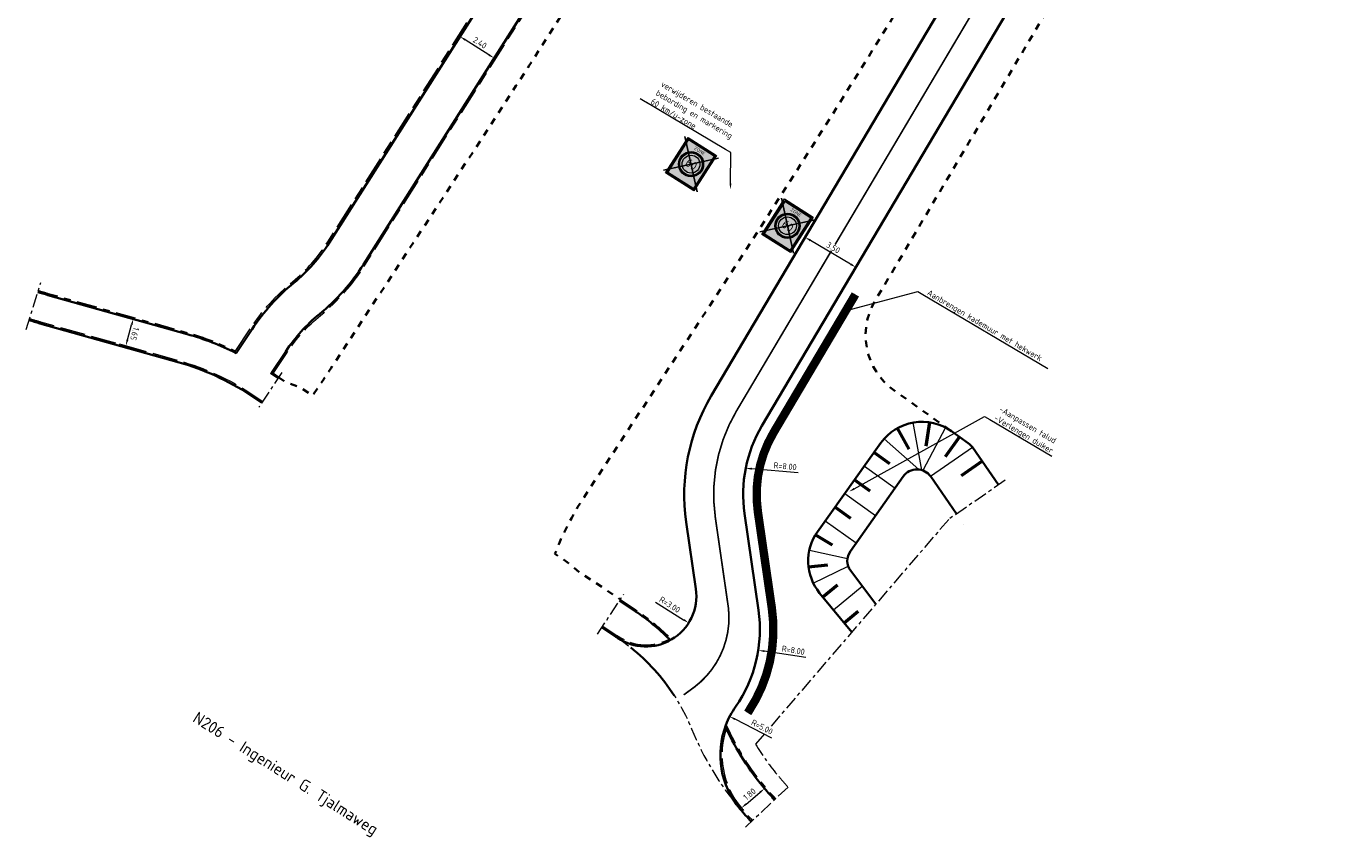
# Model space of a CAD drawing. Header units: metres. Extents: x 90561 to 91301, y 464732 to 465376.
# Tile 4 of 44: x 90781 to 90859, y 464732 to 464780. Entities that reach past the tile are written whole.
import ezdxf
from ezdxf import colors
from ezdxf.entities.mleader import LeaderData, LeaderLine
from ezdxf.enums import TextEntityAlignment as Align
from ezdxf.math import Vec2, Vec3

# ---------------------------------------------------------------- set-up
doc = ezdxf.new("R2010")
doc.units = ezdxf.units.M
for name, pattern in [('VH-GAZONBAND_100X200', [9.5, 7.5, -2]), ('VH-OPSLUITBAND_100X200', [16, 8, -2, 4, -2]), ('VH-OPSLUITBAND_60X200', [12, 6, -2, 2, -2]), ('VW-270-30_STREEP', [3, 2.7, -0.3]), ('VW-30-270_STREEP', [3, 0.3, -2.7]), ('XX-AFBREEK', [7, 4, -1, 1, -1]), ('XX-HIDDEN', [4, 2, -2])]:
    doc.linetypes.add(name, pattern=pattern)
for name, color, linetype, lineweight, true_color in [('N-WE-GK-KADEMUUR-G', 150, 'Continuous', 70, 0x007fff), ('N-WE-GW-TALUD-G', 7, 'Continuous', 35, 0x29a500), ('N-WE-GW-TALUDARCERING-S', 7, 'Continuous', 25, 0x00a500), ('N-WE-GW-TALUDARCERING_KORT-G', 7, 'Continuous', 50, 0x00a500), ('N-WE-GW-TALUDARCERING_LANG-G', 7, 'Continuous', 18, 0x00a500), ('N-WE-IE-TERREINAFSCHEIDING_KUNSTMATIG_HEKWERK-G', 20, 'IE-TERREINAFSCHEIDING-KUNSTMATIG', 35, 0xff3f00), ('N-WE-VW-MARKERING_DWARS_DRIEHOEK_3030-G', 7, 'VW-HAAIETAND30-L-N', 35, 0xffffff), ('N-WE-VW-MARKERING_LANGS_STREEP_27030_010-G', 7, 'VW-270-30_STREEP', 13, 0xffffff), ('N-WE-VW-MARKERING_LANGS_STREEP_30270_010-G', 7, 'VW-30-270_STREEP', 13, 0xffffff)]:
    doc.layers.add(name, color=color, linetype=linetype, lineweight=lineweight, true_color=true_color)
for name, color, linetype, lineweight in [('N-WE-VH-KANTOPSLUITING_GAZONBAND_100X200-G', 90, 'VH-GAZONBAND_100X200', 18), ('N-WE-VH-KANTOPSLUITING_OPSLUITBAND_100X200-G', 150, 'VH-OPSLUITBAND_100X200', 18), ('N-WE-VH-KANTOPSLUITING_OPSLUITBAND_60X200-G', 150, 'VH-OPSLUITBAND_60X200', 35), ('N-WE-VH-KANTOPSLUITING_VOORKANTBAND-G', 50, 'Continuous', 35), ('N-WE-VH-KANTVERHARDING-G', 210, 'Continuous', 35), ('N-WE-VH-MATERIAALGRENS-G', 7, 'XX-HIDDEN', 35), ('V-WE-VW-VERKEERSTEKEN_BORD_ZONEBORD-S', 7, 'Continuous', 25), ('X-XX-AL-AFBREEKLIJN-G', 7, 'XX-AFBREEK', 18), ('X-XX-AL-M', 7, 'Continuous', 18), ('X-XX-AL-T18', 10, 'Continuous', 18), ('X-XX-AL-T35', 50, 'Continuous', 35)]:
    doc.layers.add(name, color=color, linetype=linetype, lineweight=lineweight)
doc.styles.add('NLCS-ISO-M200-T18', font='NLCS-ISO.ttf', dxfattribs={"height": 0.36})
doc.styles.add('NLCS-RVV-M200-T25', font='NLCS-RVV.ttf')
doc.linetypes.add('IE-TERREINAFSCHEIDING-KUNSTMATIG', pattern='A,4,[82,NLCS.SHX,S=0.75,R=90,X=0,Y=0],4,-2', length=10)
doc.linetypes.add('VW-HAAIETAND30-L-N', pattern='A,0,-0.3,[150,NLCS.SHX,S=0.6,R=0,X=-0.5,Y=-0.15],-0.3', length=0.6)
doc.dimstyles.new('NLCS-M200-T18-PIJL_L2_H1', dxfattribs={"dimscale": 0.2, "dimtxt": 2.5, "dimasz": 1.8, "dimexe": 2, "dimexo": 2, "dimgap": 0.7, "dimtad": 1, "dimzin": 0, "dimdsep": 46, "dimtxsty": 'NLCS-ISO-M200-T18', "dimcen": 0, "dimdle": 2, "dimclrd": 256, "dimclre": 256, "dimclrt": 10, "dimadec": 1, "dimazin": 0, "dimtfac": 1, "dimtdec": 3, "dimtofl": 0, "dimtmove": 0, "dimatfit": 3, "dimfxl": 2, "dimfxlon": 1, "dimtfillclr": 256, "dimtolj": 1, "dimtzin": 0, "dimlwd": -1, "dimlwe": -1, "dimarcsym": 0})

# ---------------------------------------------------------------- blocks, each defined once
blk = doc.blocks.new('*D159')
at = {"layer": 'Defpoints', "color": 0, "transparency": 16777216}
for p in [(90823.429, 464754.128), (90831.4, 464753.441)]:
    blk.add_point(p, dxfattribs=at)
at = {"layer": 'X-XX-AL-M', "transparency": 16777216}
blk.add_line((90826.546, 464753.859), (90823.788, 464754.097), dxfattribs=at)
blk.add_solid([(90823.793, 464754.157), (90823.783, 464754.037), (90823.429, 464754.128)], dxfattribs=at)
at = {"layer": 'X-XX-AL-M', "color": 10, "transparency": 16777216, "insert": (90825.77, 464754.247), "char_height": 0.36, "attachment_point": 5, "rotation": 355.07036, "style": 'NLCS-ISO-M200-T18', "bg_fill": 3, "box_fill_scale": 1.1, "bg_fill_color": 256, "bg_fill_true_color": 13158600, "bg_fill_transparency": 0}
blk.add_mtext('\\A1;R=8.00', dxfattribs=at)
blk = doc.blocks.new('*D160')
at = {"layer": 'Defpoints', "color": 0, "transparency": 16777216}
for p in [(90816.272, 464744.541), (90824.177, 464743.31)]:
    blk.add_point(p, dxfattribs=at)
at = {"layer": 'X-XX-AL-M', "transparency": 16777216}
blk.add_line((90827.001, 464742.87), (90824.533, 464743.255), dxfattribs=at)
blk.add_solid([(90824.542, 464743.314), (90824.523, 464743.196), (90824.177, 464743.31)], dxfattribs=at)
at = {"layer": 'X-XX-AL-M', "color": 10, "transparency": 16777216, "insert": (90826.254, 464743.311), "char_height": 0.36, "attachment_point": 5, "rotation": 351.14809, "style": 'NLCS-ISO-M200-T18', "bg_fill": 3, "box_fill_scale": 1.1, "bg_fill_color": 256, "bg_fill_true_color": 13158600, "bg_fill_transparency": 0}
blk.add_mtext('\\A1;R=8.00', dxfattribs=at)
blk = doc.blocks.new('*U119')
at = {"layer": 'N-WE-GW-TALUDARCERING_KORT-G'}
for p, q in [((90834.35, 464756.859), (90834.136, 464755.433)), ((90832.42, 464756.5), (90833.121, 464755.267)), ((90836.126, 464755.992), (90835.28, 464754.805)), ((90831.056, 464755.066), (90831.973, 464754.412)), ((90837.468, 464754.544), (90836.224, 464753.684)), ((90829.895, 464753.437), (90830.809, 464752.785)), ((90828.734, 464751.809), (90829.651, 464751.155)), ((90827.58, 464750.176), (90828.556, 464749.579)), ((90827.161, 464748.258), (90828.315, 464748.395)), ((90828.006, 464746.482), (90828.878, 464747.197)), ((90829.275, 464744.936), (90830.113, 464745.623))]:
    blk.add_line(p, q, dxfattribs=at)
at = {"layer": 'N-WE-GW-TALUDARCERING_LANG-G'}
for p, q in [((90833.355, 464756.841), (90833.88, 464754.02)), ((90835.296, 464756.549), (90833.957, 464753.994)), ((90831.649, 464755.871), (90833.721, 464754.052)), ((90836.899, 464755.366), (90834.413, 464753.646)), ((90830.476, 464754.251), (90832.301, 464752.95)), ((90829.315, 464752.623), (90831.146, 464751.318)), ((90828.154, 464750.994), (90829.99, 464749.685)), ((90827.209, 464749.252), (90829.474, 464748.757)), ((90827.44, 464747.303), (90829.517, 464748.309)), ((90828.641, 464745.709), (90830.35, 464747.112))]:
    blk.add_line(p, q, dxfattribs=at)
blk = doc.blocks.new('*D210')
at = {"layer": 'Defpoints', "color": 0, "transparency": 16777216}
for p in [(90826.961, 464767.856), (90821.381, 464758.433), (90824.393, 464756.65)]:
    blk.add_point(p, dxfattribs=at)
at = {"layer": 'X-XX-AL-M', "transparency": 16777216}
for p, q in [((90826.757, 464767.512), (90827.164, 464768.201)), ((90829.663, 464766.257), (90827.27, 464767.673)), ((90829.769, 464765.729), (90830.176, 464766.417))]:
    blk.add_line(p, q, dxfattribs=at)
for points in [[(90827.301, 464767.725), (90827.24, 464767.621), (90826.961, 464767.856)], [(90829.693, 464766.308), (90829.632, 464766.205), (90829.972, 464766.073)]]:
    blk.add_solid(points, dxfattribs=at)
at = {"layer": 'X-XX-AL-M', "color": 10, "transparency": 16777216, "insert": (90828.629, 464767.24), "char_height": 0.36, "attachment_point": 5, "rotation": 329.37089, "style": 'NLCS-ISO-M200-T18', "bg_fill": 3, "box_fill_scale": 1.1, "bg_fill_color": 256, "bg_fill_true_color": 13158600, "bg_fill_transparency": 0}
blk.add_mtext('\\A1;3.50', dxfattribs=at)
blk = doc.blocks.new('*D211')
at = {"layer": 'Defpoints', "color": 0, "transparency": 16777216}
for p in [(90817.5, 464746.531), (90820.039, 464744.934)]:
    blk.add_point(p, dxfattribs=at)
at = {"layer": 'X-XX-AL-M', "transparency": 16777216}
blk.add_line((90818.065, 464746.176), (90819.735, 464745.126), dxfattribs=at)
at = {"layer": 'X-XX-AL-M', "color": 10, "transparency": 16777216, "insert": (90818.918, 464746.017), "char_height": 0.36, "attachment_point": 5, "rotation": 327.82565, "style": 'NLCS-ISO-M200-T18', "bg_fill": 3, "box_fill_scale": 1.1, "bg_fill_color": 256, "bg_fill_true_color": 13158600, "bg_fill_transparency": 0}
blk.add_mtext('\\A1;R=3.00', dxfattribs=at)
at = {"layer": 'X-XX-AL-M', "transparency": 16777216}
blk.add_solid([(90819.767, 464745.176), (90819.703, 464745.075), (90820.039, 464744.934)], dxfattribs=at)
blk = doc.blocks.new('*D212')
at = {"layer": 'Defpoints', "color": 0, "transparency": 16777216}
for p in [(90822.477, 464739.376), (90826.923, 464737.088)]:
    blk.add_point(p, dxfattribs=at)
at = {"layer": 'X-XX-AL-M', "transparency": 16777216}
blk.add_line((90824.971, 464738.092), (90822.797, 464739.211), dxfattribs=at)
blk.add_solid([(90822.825, 464739.264), (90822.77, 464739.157), (90822.477, 464739.376)], dxfattribs=at)
at = {"layer": 'X-XX-AL-M', "color": 10, "transparency": 16777216, "insert": (90824.401, 464738.745), "char_height": 0.36, "attachment_point": 5, "rotation": 332.7679, "style": 'NLCS-ISO-M200-T18', "bg_fill": 3, "box_fill_scale": 1.1, "bg_fill_color": 256, "bg_fill_true_color": 13158600, "bg_fill_transparency": 0}
blk.add_mtext('\\A1;R=5.00', dxfattribs=at)
blk = doc.blocks.new('*D213')
at = {"layer": 'X-XX-AL-M', "transparency": 16777216}
for p, q in [((90823.449, 464734.165), (90824.275, 464734.86)), ((90824.551, 464735.092), (90824.293, 464735.398)), ((90823.173, 464733.933), (90822.916, 464734.239))]:
    blk.add_line(p, q, dxfattribs=at)
for points in [[(90824.237, 464734.906), (90824.314, 464734.814), (90824.551, 464735.092)], [(90823.41, 464734.211), (90823.487, 464734.119), (90823.173, 464733.933)]]:
    blk.add_solid(points, dxfattribs=at)
at = {"layer": 'X-XX-AL-M', "color": 10, "transparency": 16777216, "insert": (90823.656, 464734.757), "char_height": 0.36, "attachment_point": 5, "rotation": 40.07046, "style": 'NLCS-ISO-M200-T18', "bg_fill": 3, "box_fill_scale": 1.1, "bg_fill_color": 256, "bg_fill_true_color": 13158600, "bg_fill_transparency": 0}
blk.add_mtext('\\A1;1.80', dxfattribs=at)
at = {"layer": 'Defpoints', "color": 0, "transparency": 16777216}
for p in [(90824.551, 464735.092), (90824.551, 464735.092), (90823.173, 464733.933)]:
    blk.add_point(p, dxfattribs=at)
blk = doc.blocks.new('*D214')
at = {"layer": 'Defpoints', "color": 0, "transparency": 16777216}
for p in [(90806.454, 464779.789), (90805.333, 464778.019), (90807.361, 464776.735)]:
    blk.add_point(p, dxfattribs=at)
at = {"layer": 'X-XX-AL-M', "transparency": 16777216}
for p, q in [((90806.24, 464779.451), (90806.668, 464780.127)), ((90808.177, 464778.697), (90806.758, 464779.596)), ((90808.267, 464778.167), (90808.695, 464778.843))]:
    blk.add_line(p, q, dxfattribs=at)
for points in [[(90806.79, 464779.647), (90806.726, 464779.545), (90806.454, 464779.789)], [(90808.209, 464778.748), (90808.145, 464778.647), (90808.481, 464778.505)]]:
    blk.add_solid(points, dxfattribs=at)
at = {"layer": 'X-XX-AL-M', "color": 10, "transparency": 16777216, "insert": (90807.639, 464779.417), "char_height": 0.36, "attachment_point": 5, "rotation": 327.65646, "style": 'NLCS-ISO-M200-T18', "bg_fill": 3, "box_fill_scale": 1.1, "bg_fill_color": 256, "bg_fill_true_color": 13158600, "bg_fill_transparency": 0}
blk.add_mtext('\\A1;2.40', dxfattribs=at)
blk = doc.blocks.new('*D215')
at = {"layer": 'Defpoints', "color": 0, "transparency": 16777216}
for p in [(90786.109, 464763.261), (90785.662, 464761.673)]:
    blk.add_point(p, dxfattribs=at)
at = {"layer": 'X-XX-AL-M', "transparency": 16777216}
for p, q in [((90786.663, 464763.105), (90787.434, 464762.889)), ((90786.699, 464761.755), (90786.951, 464762.651)), ((90786.217, 464761.517), (90786.987, 464761.3))]:
    blk.add_line(p, q, dxfattribs=at)
for points in [[(90787.009, 464762.634), (90786.893, 464762.667), (90787.048, 464762.997)], [(90786.757, 464761.739), (90786.641, 464761.771), (90786.602, 464761.409)]]:
    blk.add_solid(points, dxfattribs=at)
at = {"layer": 'X-XX-AL-M', "color": 10, "transparency": 16777216, "insert": (90787.133, 464762.116), "char_height": 0.36, "attachment_point": 5, "rotation": 254.29082, "style": 'NLCS-ISO-M200-T18', "bg_fill": 3, "box_fill_scale": 1.1, "bg_fill_color": 256, "bg_fill_true_color": 13158600, "bg_fill_transparency": 0}
blk.add_mtext('\\A1;1.65', dxfattribs=at)
at = {"layer": 'Defpoints', "color": 0, "transparency": 16777216}
blk.add_point((90787.048, 464762.997), dxfattribs=at)
blk = doc.blocks.new('V-SVW-VERKEERSTEKEN_BORD_ZONEBORD BEGIN_A01_060-SO')
at = {"true_color": 0xffffff}
h = blk.add_hatch(color=7, dxfattribs=at)
h.dxf.hatch_style = 1
h.paths.add_polyline_path([(5, 6.25), (-5, 6.25), (-5, 0), (-4.76, 0), (-4.76, 5.49, -0.414214), (-4.23, 6.01), (4.25, 6.01, -0.414214), (4.77, 5.49), (4.77, 0), (5, 0)])
h = blk.add_hatch(color=7, dxfattribs=at)
h.dxf.hatch_style = 1
h.paths.add_polyline_path([(-4.49, 5.49, -0.414214), (-4.23, 5.75), (4.25, 5.75, -0.414214), (4.51, 5.49), (4.51, 0), (4.77, 0), (4.77, 5.49, 0.414214), (4.25, 6.01), (-4.23, 6.01, 0.414214), (-4.76, 5.49), (-4.76, 0), (-4.49, 0)])
h = blk.add_hatch(color=7, dxfattribs=at)
h.dxf.hatch_style = 1
h.paths.add_polyline_path([(4.51, 5.49, 0.414214), (4.25, 5.75), (-4.23, 5.75, 0.414214), (-4.49, 5.49), (-4.49, 0), (-3.75, 0, -1), (3.75, 0), (4.51, 0)])
h = blk.add_hatch(color=7, dxfattribs=at)
h.dxf.hatch_style = 1
h.paths.add_polyline_path([(5, 0), (4.77, 0), (4.77, -5.49, -0.414214), (4.25, -6.02), (-4.23, -6.02, -0.414214), (-4.76, -5.49), (-4.76, 0), (-5, 0), (-5, -6.25), (5, -6.25)])
h = blk.add_hatch(color=7, dxfattribs=at)
h.dxf.hatch_style = 1
h.paths.add_polyline_path([(-4.49, 0), (-4.76, 0), (-4.76, -5.49, 0.414214), (-4.23, -6.02), (4.25, -6.02, 0.414214), (4.77, -5.49), (4.77, 0), (4.51, 0), (4.51, -5.49, -0.414214), (4.25, -5.75), (-4.23, -5.75, -0.414214), (-4.49, -5.49)])
h = blk.add_hatch(color=7, dxfattribs=at)
h.dxf.hatch_style = 1
h.paths.add_polyline_path([(-3.75, 0), (-4.49, 0), (-4.49, -5.49, 0.414214), (-4.23, -5.75), (4.25, -5.75, 0.414214), (4.51, -5.49), (4.51, 0), (3.75, 0, -1)])
h = blk.add_hatch(color=7, dxfattribs=at)
h.dxf.hatch_style = 1
h.paths.add_polyline_path([(-3.75, 0), (-3.55, 0, -1), (3.55, 0), (3.75, 0, 1)])
h = blk.add_hatch(color=7, dxfattribs=at)
h.dxf.hatch_style = 1
h.paths.add_polyline_path([(3.75, 0), (3.55, 0, -1), (-3.55, 0), (-3.75, 0, 1)])
h = blk.add_hatch(color=7, dxfattribs=at)
h.dxf.hatch_style = 1
h.paths.add_polyline_path([(-3.55, 0), (-3.35, 0, -1), (3.35, 0), (3.55, 0, 1)])
h = blk.add_hatch(color=7, dxfattribs=at)
h.dxf.hatch_style = 1
h.paths.add_polyline_path([(3.55, 0), (3.35, 0, -1), (-3.35, 0), (-3.55, 0, 1)])
h = blk.add_hatch(color=7, dxfattribs=at)
h.dxf.hatch_style = 1
h.paths.add_polyline_path([(-3.35, 0), (-2.65, 0, -1), (2.65, 0), (3.35, 0, 1)])
h = blk.add_hatch(color=7, dxfattribs=at)
h.dxf.hatch_style = 1
h.paths.add_polyline_path([(3.35, 0), (2.65, 0, -1), (-2.65, 0), (-3.35, 0, 1)])
h = blk.add_hatch(color=7, dxfattribs=at)
h.dxf.hatch_style = 1
h.paths.add_polyline_path([(-2.65, 0), (2.65, 0, 1)])
h = blk.add_hatch(color=7, dxfattribs=at)
h.dxf.hatch_style = 1
h.paths.add_polyline_path([(2.65, 0), (-2.65, 0, 1)])
at = {"color": 250, "true_color": 0x191919}
for points in [[(-5.93, -5.93), (5.93, 5.93)], [(-5.93, 5.93), (5.93, -5.93)]]:
    blk.add_lwpolyline(points, dxfattribs=at)
at = {"color": 250, "lineweight": 0, "true_color": 0x191919}
blk.add_lwpolyline([(-5, 6.25), (5, 6.25), (5, -6.25), (-5, -6.25)], close=True, dxfattribs=at)
for points in [[(-4.23, 6.01), (4.25, 6.01, -0.414214), (4.77, 5.49), (4.77, -5.49, -0.414214), (4.25, -6.02), (-4.23, -6.02, -0.414214), (-4.76, -5.49), (-4.76, 5.49, -0.414214)], [(-4.23, 5.75), (4.25, 5.75, -0.414214), (4.51, 5.49), (4.51, -5.49, -0.414214), (4.25, -5.75), (-4.23, -5.75, -0.414214), (-4.49, -5.49), (-4.49, 5.49, -0.414214)]]:
    blk.add_lwpolyline(points, format="xyb", close=True, dxfattribs=at)
for radius in [3.75, 3.55, 3.35, 2.65]:
    blk.add_circle((0, 0), radius, dxfattribs=at)
at = {"color": 250, "true_color": 0x191919, "style": 'NLCS-RVV-M200-T25'}
for s, height, p in [('ZONE', 1, (0.02, 4.71)), ('60', 2.5, (0.1, 0))]:
    blk.add_text(s, height=height, dxfattribs=at).set_placement(p, align=Align.MIDDLE_CENTER)
blk.add_attdef('RVV_ONDERSCHRIFT', text='', height=1, dxfattribs=at).set_placement((0.02, -4.72), align=Align.MIDDLE_CENTER)

msp = doc.modelspace()

# ---------------------------------------------------------------- linework, layer by layer
at = {"layer": 'N-WE-GK-KADEMUUR-G', "ltscale": 0.2, "const_width": 0.5, "flags": 128}
msp.add_lwpolyline([(90823.546, 464739.587), (90823.622, 464739.703, 0.183483), (90824.982, 464745.801), (90824.151, 464751.543, -0.171202), (90825.081, 464756.242), (90829.946, 464764.458)], format="xyb", dxfattribs=at)
at = {"layer": 'N-WE-GW-TALUD-G', "ltscale": 0.2, "flags": 128}
for points in [[(90829.728, 464744.383), (90827.82, 464746.709, -0.338735), (90827.697, 464750.353), (90831.461, 464755.633, -0.414214), (90835.645, 464756.335), (90836.654, 464755.616, -0.086796), (90836.896, 464755.37), (90838.443, 464753.133)], [(90831.152, 464746.041), (90829.665, 464748.026, -0.325575), (90829.649, 464749.203), (90832.788, 464753.637, -0.521174), (90834.427, 464753.627), (90835.955, 464751.412)]]:
    msp.add_lwpolyline(points, format="xyb", dxfattribs=at)
at = {"layer": 'N-WE-IE-TERREINAFSCHEIDING_KUNSTMATIG_HEKWERK-G', "ltscale": 0.2, "flags": 128}
msp.add_lwpolyline([(90823.546, 464739.587), (90823.622, 464739.703, 0.183483), (90824.982, 464745.801), (90824.151, 464751.543, -0.171202), (90825.081, 464756.242), (90829.946, 464764.458)], format="xyb", dxfattribs=at)
at = {"layer": 'N-WE-VH-KANTOPSLUITING_GAZONBAND_100X200-G', "ltscale": 0.2, "flags": 128}
for points in [[(90780.889, 464763.024, 0.005967), (90781.528, 464762.836), (90789.796, 464760.51, -0.077662), (90794.036, 464758.57), (90794.741, 464758.104)], [(90814.942, 464744.747), (90815.777, 464744.195, -0.002486), (90815.877, 464744.128, 0.285394), (90818.936, 464744.012, 0.285394)], [(90822.308, 464738.734, 0.266559), (90823.173, 464733.933, 0.013897), (90823.835, 464733.19)]]:
    msp.add_lwpolyline(points, format="xyb", dxfattribs=at)
at = {"layer": 'N-WE-VH-KANTOPSLUITING_OPSLUITBAND_100X200-G', "ltscale": 0.2, "flags": 128}
for points in [[(90793.105, 464761.069), (90794.016, 464762.448, -0.075116), (90796.518, 464765.221, 0.080018), (90798.604, 464767.579), (90814.295, 464792.358, 0.006364), (90814.427, 464792.573), (90836.298, 464829.139)], [(90795.35, 464759.751), (90796.185, 464761.014, -0.075116), (90798.166, 464763.21, 0.080018), (90800.8, 464766.188), (90816.492, 464790.967, 0.006364), (90816.658, 464791.238), (90838.529, 464827.804)]]:
    msp.add_lwpolyline(points, format="xyb", dxfattribs=at)
at = {"layer": 'N-WE-VH-KANTOPSLUITING_OPSLUITBAND_60X200-G', "ltscale": 0.2, "flags": 128}
for points in [[(90781.392, 464764.658, 0.005967), (90781.991, 464764.482), (90790.259, 464762.156, -0.045408), (90793.105, 464761.069, -0.045408)], [(90815.968, 464746.298), (90816.802, 464745.747, -0.002486), (90816.918, 464745.67, -0.04873), (90819.009, 464743.938, -0.046558)], [(90822.249, 464738.863, 0.069054), (90824.597, 464735.131, 0.013897), (90825.189, 464734.465, 0.013897)]]:
    msp.add_lwpolyline(points, format="xyb", dxfattribs=at)
msp.add_lwpolyline([(90795.684, 464759.53), (90795.35, 464759.751)], dxfattribs=at)
at = {"layer": 'N-WE-VH-KANTOPSLUITING_VOORKANTBAND-G', "ltscale": 0.2, "flags": 128}
for points in [[(90793.162, 464760.974), (90794.1, 464762.392, -0.075116), (90796.581, 464765.143, 0.080018), (90798.688, 464767.526), (90814.379, 464792.305, 0.006364), (90814.513, 464792.522), (90836.384, 464829.087, 0)], [(90781.374, 464764.601, 0.005967), (90781.975, 464764.424), (90790.243, 464762.099, -0.046799), (90793.162, 464760.974)], [(90780.86, 464762.928, 0.005967), (90781.501, 464762.739), (90789.769, 464760.414, -0.077662), (90793.98, 464758.487), (90794.686, 464758.02)], [(90815.935, 464746.248), (90816.769, 464745.697, -0.002486), (90816.884, 464745.62, -0.046558), (90818.881, 464743.981)], [(90814.887, 464744.663), (90815.721, 464744.112), (90815.721, 464744.112, -0.002486), (90815.821, 464744.045, 0.287865), (90819.009, 464743.938, 0.287865)], [(90822.249, 464738.863, 0.272025), (90823.097, 464733.869, 0.013897), (90823.762, 464733.122)], [(90822.28, 464738.652, 0.065859), (90824.551, 464735.092, 0.013897), (90825.146, 464734.423)]]:
    msp.add_lwpolyline(points, format="xyb", dxfattribs=at)
at = {"layer": 'N-WE-VH-KANTOPSLUITING_VOORKANTBAND-G', "ltscale": 0.2}
msp.add_lwpolyline([(90795.651, 464759.48), (90795.234, 464759.756), (90795.267, 464759.806), (90796.102, 464761.069, -0.075116), (90798.103, 464763.288, 0.080018), (90800.716, 464766.242), (90816.407, 464791.021, 0.006364), (90816.573, 464791.29), (90838.444, 464827.855)], format="xyb", dxfattribs=at)
at = {"layer": 'N-WE-VH-KANTOPSLUITING_VOORKANTBAND-G', "ltscale": 0.2, "flags": 128}
msp.add_lwpolyline([(90836.377, 464750.8), (90836.377, 464750.8)], close=True, dxfattribs=at)
at = {"layer": 'N-WE-VH-KANTVERHARDING-G', "ltscale": 0.2, "flags": 128}
for points in [[(90819.009, 464743.938, 0.305902), (90820.469, 464746.961), (90819.895, 464750.928, -0.171202), (90821.381, 464758.433), (90857.276, 464819.058)], [(90860.339, 464817.361), (90824.393, 464756.65, 0.171202), (90823.359, 464751.429), (90824.19, 464745.687, -0.190834), (90822.827, 464739.954, 0.061974), (90822.249, 464738.863)]]:
    msp.add_lwpolyline(points, format="xyb", dxfattribs=at)
at = {"layer": 'N-WE-VH-MATERIAALGRENS-G', "ltscale": 0.2, "flags": 128}
for points in [[(90862.06, 464816.342), (90831.108, 464764.066, 0.389619), (90832.228, 464758.771), (90835.645, 464756.335)], [(90795.684, 464759.53), (90796.066, 464759.277), (90797.011, 464758.893), (90797.685, 464758.447, 0.01149), (90798.462, 464759.574), (90798.775, 464760.051), (90807.402, 464773.195, 0.009695), (90819.783, 464792.883), (90834.291, 464784.376), (90834.04, 464783.965, -0.008042), (90820.264, 464762.221), (90813.824, 464752.408, 0.053487), (90812.091, 464749.03), (90812.813, 464748.552), (90813.592, 464747.917), (90815.99, 464746.332)]]:
    msp.add_lwpolyline(points, format="xyb", dxfattribs=at)
at = {"layer": 'N-WE-VW-MARKERING_DWARS_DRIEHOEK_3030-G', "flags": 128}
msp.add_lwpolyline([(90819.174, 464740.626, 0.080373), (90816.603, 464743.469)], format="xyb", dxfattribs=at)
at = {"layer": 'N-WE-VW-MARKERING_LANGS_STREEP_27030_010-G', "const_width": 0.1, "flags": 128}
msp.add_lwpolyline([(90819.747, 464740.656), (90820.39, 464741.128, 0.263073), (90822.404, 464745.81), (90821.627, 464751.178, -0.171202), (90822.887, 464757.542), (90824.416, 464760.123)], format="xyb", dxfattribs=at)
at = {"layer": 'N-WE-VW-MARKERING_LANGS_STREEP_30270_010-G', "const_width": 0.1, "flags": 128}
msp.add_lwpolyline([(90824.416, 464760.123), (90867.328, 464832.599)], dxfattribs=at)
at = {"layer": 'X-XX-AL-AFBREEKLIJN-G', "ltscale": 0.2, "flags": 128}
for points in [[(90780.687, 464762.366), (90781.55, 464765.174)], [(90795.878, 464759.824), (90794.514, 464757.759)], [(90814.625, 464744.267), (90816.197, 464746.644)]]:
    msp.add_lwpolyline(points, dxfattribs=at)
at = {"layer": 'X-XX-AL-AFBREEKLIJN-G', "ltscale": 0.2}
msp.add_lwpolyline([(90838.845, 464753.411), (90835.486, 464751.088), (90824.014, 464737.73, 0.039582), (90825.393, 464735.8, 0.013897), (90825.947, 464735.177), (90823.416, 464732.796)], format="xyb", dxfattribs=at)
at = {"layer": 'X-XX-AL-AFBREEKLIJN-G', "ltscale": 0.2, "flags": 128}
msp.add_lwpolyline([(90815.821, 464744.045, -0.148197), (90820.21, 464738.644, 0.077962), (90823.097, 464733.869)], format="xyb", dxfattribs=at)

# ---------------------------------------------------------------- block references
at = {"layer": 'N-WE-GW-TALUDARCERING-S'}
msp.add_blockref('*U119', (0, 0), dxfattribs=at)
at = {"layer": 'V-WE-VW-VERKEERSTEKEN_BORD_ZONEBORD-S', "xscale": 0.2, "yscale": 0.2, "zscale": 0.2, "rotation": 327.4326997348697}
for p in [(90820.181, 464772.2), (90825.911, 464768.541)]:
    msp.add_blockref('V-SVW-VERKEERSTEKEN_BORD_ZONEBORD BEGIN_A01_060-SO', p, dxfattribs=at)

# ---------------------------------------------------------------- texts
at = {"layer": 'X-XX-AL-T35', "style": 'NLCS-ISO-M200-T18'}
msp.add_text('N206 - Ingenieur G. Tjalmaweg', height=0.7, rotation=327.69542, dxfattribs=at).set_placement((90796.049, 464735.902), align=Align.MIDDLE)

# ---------------------------------------------------------------- next in the draw order: dimensions: what is measured, and where the dimension line sits
at = {"layer": 'X-XX-AL-M'}
for p1, p2, distance, picture, middle in [((90807.361, 464776.735), (90805.333, 464778.019), -2.095, '*D214', (90807.639, 464779.417)), ((90785.662, 464761.673), (90786.109, 464763.261), -0.976, '*D215', (90787.133, 464762.116)), ((90823.173, 464733.933), (90824.551, 464735.092), 0, '*D213', (90823.656, 464734.757))]:
    dim = msp.add_aligned_dim(p1=p1, p2=p2, distance=distance, dimstyle='NLCS-M200-T18-PIJL_L2_H1', override={"dimtfill": 1}, dxfattribs=at)
    dim.commit()
    dim.dimension.update_dxf_attribs({"geometry": picture, "text_midpoint": middle})
for center, mpoint, picture, middle in [((90817.5, 464746.531), (90820.039, 464744.934), '*D211', (90818.748, 464745.746)), ((90816.272, 464744.541), (90824.177, 464743.31), '*D160', (90826.205, 464742.994)), ((90826.923, 464737.088), (90822.477, 464739.376), '*D212', (90824.254, 464738.461))]:
    dim = msp.add_radius_dim(center=center, mpoint=mpoint, dimstyle='NLCS-M200-T18-PIJL_L2_H1', override={"dimpost": 'R=<>', "dimtfill": 1}, dxfattribs=at)
    dim.commit()
    dim.dimension.update_dxf_attribs({"geometry": picture, "text_midpoint": middle, "dimtype": 164})

# ---------------------------------------------------------------- next in the draw order: leaders
at = {"layer": 'X-XX-AL-T18'}
ml = msp.add_multileader_mtext('Standard', dxfattribs=at)
ml.set_content('verwijderen bestaande \\Pbebording en markering \\P60 km/u-zone', color=256, style='NLCS-ISO-M200-T18')
ml.set_leader_properties(color=256, linetype='ByLayer', lineweight=-1)
ml.build(insert=Vec2(0, 0))
ml.multileader.update_dxf_attribs({"text_left_attachment_type": 5, "text_right_attachment_type": 5, "dogleg_length": 0.36, "arrow_head_size": 0.36})
ctx = ml.context
ctx.base_point, ctx.char_height, ctx.arrow_head_size, ctx.landing_gap_size, ctx.plane_origin, ctx.plane_x_axis, ctx.plane_y_axis = Vec3(90817.554, 464775.847), 0.36, 0.36, 0.18, Vec3(90822.257, 464769.572), Vec3(0.860628, -0.509234), Vec3(0.509234, 0.860628)
ctx.left_attachment, ctx.right_attachment = 5, 5
notes = []
notes.append((ctx, [(0, (1, 1, 0), (90822.542, 464772.896), (-0.860628, 0.509234), 0.36, [(0, [(90822.522, 464770.696)], 0, [])])]))
ctx.mtext.insert, ctx.mtext.text_direction, ctx.mtext.rotation, ctx.mtext.flow_direction = Vec3(90818.54, 464777.16), Vec3(0.860628, -0.509234), 5.748891, 5
ctx.mtext.has_bg_fill, ctx.mtext.bg_color, ctx.mtext.bg_scale_factor, ctx.mtext.bg_transparency, ctx.mtext.use_window_bg_color = 1, -1027028792, 1.5, 0, 1
ml = msp.add_multileader_mtext('Standard', dxfattribs=at)
ml.set_content('Aanbrengen kademuur met hekwerk', color=256, style='NLCS-ISO-M200-T18')
ml.set_leader_properties(color=256, linetype='ByLayer', lineweight=-1)
ml.build(insert=Vec2(0, 0))
ml.multileader.update_dxf_attribs({"text_left_attachment_type": 5, "text_right_attachment_type": 5, "dogleg_length": 0.36, "arrow_head_size": 0.36})
ctx = ml.context
ctx.base_point, ctx.char_height, ctx.arrow_head_size, ctx.landing_gap_size, ctx.plane_origin, ctx.plane_x_axis, ctx.plane_y_axis = Vec3(90833.956, 464764.458), 0.36, 0.36, 0.18, Vec3(90829.373, 464763.491), Vec3(0.860628, -0.509234), Vec3(0.509234, 0.860628)
ctx.left_attachment, ctx.right_attachment = 5, 5
notes.append((ctx, [(0, (1, 1, 0), (90833.646, 464764.642), (0.860628, -0.509234), 0.36, [(0, [(90829.373, 464763.491)], 0, [])])]))
ctx.mtext.insert, ctx.mtext.text_direction, ctx.mtext.rotation, ctx.mtext.flow_direction = Vec3(90834.349, 464764.769), Vec3(0.860628, -0.509234), 5.748891, 5
ctx.mtext.has_bg_fill, ctx.mtext.bg_color, ctx.mtext.bg_scale_factor, ctx.mtext.bg_transparency, ctx.mtext.use_window_bg_color = 1, -1027028792, 1.5, 0, 1
ml = msp.add_multileader_mtext('Standard', dxfattribs=at)
ml.set_content('-Aanpassen talud\\P-Verlengen duiker', color=256, style='NLCS-ISO-M200-T18')
ml.set_leader_properties(color=256, linetype='ByLayer', lineweight=-1)
ml.build(insert=Vec2(0, 0))
ml.multileader.update_dxf_attribs({"text_left_attachment_type": 5, "text_right_attachment_type": 5, "dogleg_length": 0.36, "arrow_head_size": 0.36})
ctx = ml.context
ctx.base_point, ctx.char_height, ctx.arrow_head_size, ctx.landing_gap_size, ctx.plane_origin, ctx.plane_x_axis, ctx.plane_y_axis = Vec3(90837.926, 464757.018), 0.36, 0.36, 0.18, Vec3(90829.562, 464752.733), Vec3(0.860628, -0.509234), Vec3(0.509234, 0.860628)
ctx.left_attachment, ctx.right_attachment = 5, 5
notes.append((ctx, [(0, (1, 1, 0), (90837.616, 464757.201), (0.860628, -0.509234), 0.36, [(0, [(90829.562, 464752.733)], 0, [])])]))
ctx.mtext.insert, ctx.mtext.text_direction, ctx.mtext.rotation, ctx.mtext.flow_direction = Vec3(90838.625, 464757.845), Vec3(0.860628, -0.509234), 5.748891, 5
ctx.mtext.has_bg_fill, ctx.mtext.bg_color, ctx.mtext.bg_scale_factor, ctx.mtext.bg_transparency, ctx.mtext.use_window_bg_color = 1, -1027028792, 1.5, 0, 1
for ctx, leaders in notes:
    for number, flags, end, landing, length, lines in leaders:
        leader = LeaderData()
        leader.index, (leader.has_last_leader_line, leader.has_dogleg_vector, leader.attachment_direction) = number, flags
        leader.last_leader_point, leader.dogleg_vector, leader.dogleg_length = Vec3(end), Vec3(landing), length
        for number, points, colour, breaks in lines:
            line = LeaderLine()
            line.index, line.vertices, line.color, line.breaks = number, Vec3.list(points), colors.encode_raw_color(colour), breaks
            leader.lines.append(line)
        ctx.leaders.append(leader)

# ---------------------------------------------------------------- next in the draw order: dimensions: what is measured, and where the dimension line sits
at = {"layer": 'X-XX-AL-M'}
dim = msp.add_aligned_dim(p1=(90824.393, 464756.65), p2=(90821.381, 464758.433), distance=-10.951, dimstyle='NLCS-M200-T18-PIJL_L2_H1', override={"dimtfill": 1}, dxfattribs=at)
dim.commit()
dim.dimension.update_dxf_attribs({"geometry": '*D210', "text_midpoint": (90828.629, 464767.24)})
dim = msp.add_radius_dim(center=(90831.4, 464753.441), mpoint=(90823.429, 464754.128), dimstyle='NLCS-M200-T18-PIJL_L2_H1', override={"dimpost": 'R=<>', "dimtfill": 1}, dxfattribs=at)
dim.commit()
dim.dimension.update_dxf_attribs({"geometry": '*D159', "text_midpoint": (90825.743, 464753.928), "dimtype": 164})

doc.saveas('drawing.dxf')
